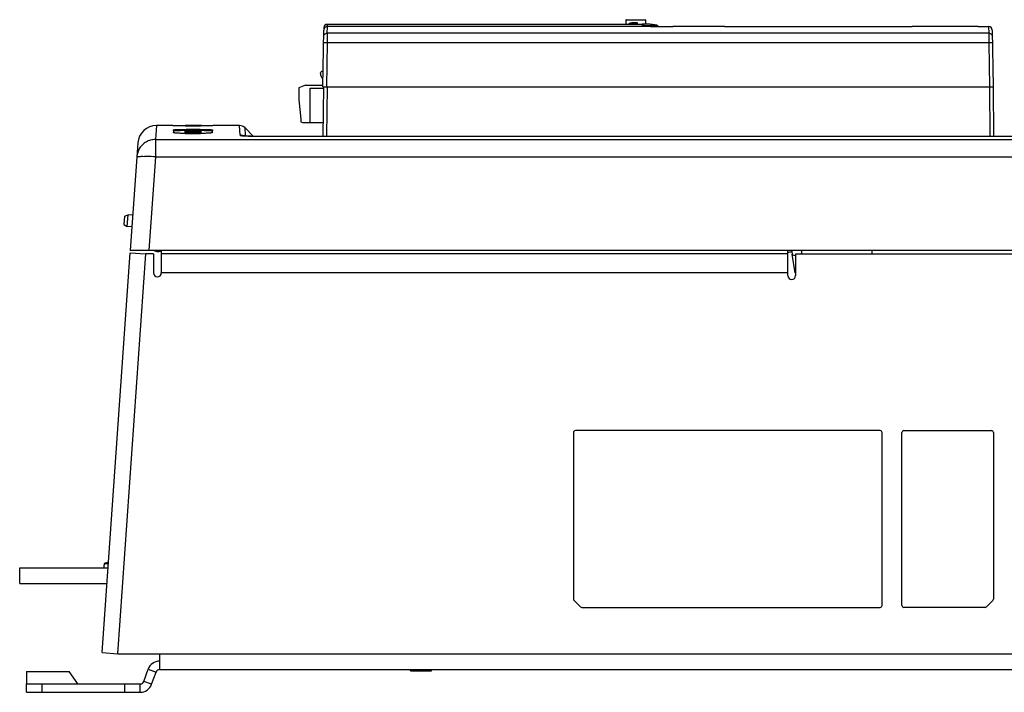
# Model space of a CAD drawing. Header units: inches. Extents: x 0 to 22, y 0 to 17.
# Tile 23 of 55: x 12.4 to 14.7, y 7.4 to 8.9. Entities that reach past the tile are written whole.
import ezdxf

# ---------------------------------------------------------------- set-up
doc = ezdxf.new("R2010")
doc.units = ezdxf.units.IN
doc.header["$LTSCALE"] = 1.21
doc.header["$MEASUREMENT"] = 0
doc.layers.get('0').update_dxf_attribs({"linetype": 'CONTINUOUS'})
for name, color, linetype in [('02___PRT_ALL_AXES', 7, 'CONTINUOUS'), ('AXIS_PART', 7, 'CONTINUOUS'), ('DRAFT', 7, 'CONTINUOUS')]:
    doc.layers.add(name, color=color, linetype=linetype)

msp = doc.modelspace()

# ---------------------------------------------------------------- linework, layer by layer
at = {"color": 7, "linetype": 'Continuous'}
for p, q in [((13.1316, 8.9319), (13.1291, 8.9318)), ((13.1291, 8.9318), (13.1291, 8.9279)), ((13.1362, 8.9389), (13.1362, 8.9339)), ((13.1362, 8.9389), (13.86, 8.9389)), ((13.1368, 8.9187), (13.1371, 8.9339)), ((13.8668, 8.9339), (13.1371, 8.9339)), ((13.8227, 8.9482), (13.8227, 8.939)), ((13.8677, 8.9482), (13.8227, 8.9482)), ((13.8361, 8.9389), (13.8361, 8.9424)), ((13.8364, 8.9389), (13.8364, 8.9424)), ((13.837, 8.9389), (13.837, 8.9424)), ((13.8381, 8.9389), (13.8381, 8.9424)), ((13.8392, 8.9389), (13.8392, 8.9424)), ((13.8392, 8.9424), (13.8402, 8.9424)), ((13.8402, 8.9389), (13.8402, 8.9424)), ((13.8413, 8.9389), (13.8413, 8.9424)), ((13.8424, 8.9389), (13.8424, 8.9424)), ((13.843, 8.9389), (13.843, 8.9424)), ((13.8433, 8.9389), (13.8433, 8.9424)), ((13.8435, 8.9389), (13.8435, 8.9424)), ((13.8441, 8.9389), (13.8441, 8.9424)), ((13.8449, 8.9389), (13.8449, 8.9424)), ((13.8449, 8.9424), (13.8454, 8.9424)), ((13.8454, 8.9389), (13.8454, 8.9424)), ((13.8465, 8.9389), (13.8465, 8.9424)), ((13.8479, 8.9389), (13.8479, 8.9424)), ((13.8487, 8.9389), (13.8487, 8.9424)), ((13.849, 8.9389), (13.849, 8.9424)), ((13.8697, 8.939), (13.86, 8.9389)), ((13.8803, 8.9341), (13.8668, 8.9339)), ((13.8668, 8.9339), (13.8668, 8.9339)), ((13.8799, 8.9355), (13.8673, 8.9356)), ((13.8677, 8.9482), (13.8677, 8.939)), ((13.8701, 8.939), (13.8697, 8.939)), ((13.8753, 8.939), (13.87, 8.939)), ((13.8705, 8.939), (13.87, 8.939)), ((13.874, 8.939), (13.8738, 8.939)), ((13.8745, 8.939), (13.874, 8.939)), ((13.8818, 8.9387), (13.8817, 8.9387)), ((13.882, 8.9387), (13.8819, 8.9387)), ((13.8824, 8.9386), (13.882, 8.9387)), ((13.9304, 8.9341), (13.9301, 8.9341)), ((13.9899, 8.9339), (13.9304, 8.9341)), ((14.0494, 8.9341), (13.9899, 8.9339)), ((14.0497, 8.9341), (14.0494, 8.9341)), ((14.488, 8.9341), (14.4795, 8.9341)), ((14.6228, 8.9341), (14.488, 8.9341)), ((14.6313, 8.9341), (14.6228, 8.9341)), ((14.6554, 8.9341), (14.6556, 8.9187)), ((13.1266, 8.7952), (13.1286, 8.9256)), ((13.1368, 8.9187), (13.1366, 8.8967)), ((14.6556, 8.9187), (13.1368, 8.9187)), ((14.6556, 8.9187), (14.6558, 8.8967)), ((14.6638, 8.9258), (14.6659, 8.7952)), ((13.1366, 8.8967), (13.1282, 8.8967)), ((13.1366, 8.8967), (13.135, 8.7952)), ((14.6558, 8.8967), (13.1366, 8.8967)), ((14.6558, 8.8967), (14.6574, 8.7952)), ((14.6643, 8.8967), (14.6558, 8.8967)), ((13.087, 8.7994), (13.0716, 8.7928)), ((13.087, 8.7994), (13.1267, 8.7994)), ((13.0716, 8.7928), (13.0716, 8.7659)), ((13.0973, 8.7137), (13.0973, 8.7925)), ((13.0973, 8.7925), (13.1279, 8.7925)), ((13.1266, 8.7952), (14.6659, 8.7952)), ((13.1279, 8.7952), (13.1269, 8.6825)), ((13.127, 8.7952), (13.127, 8.7925)), ((13.1363, 8.7952), (13.1353, 8.6825)), ((14.6575, 8.7952), (14.6584, 8.6825)), ((14.6659, 8.7952), (14.6669, 8.6825)), ((13.0716, 8.7659), (13.0763, 8.7208)), ((12.7444, 8.7064), (12.7421, 8.6744)), ((12.7824, 8.7064), (12.7444, 8.7064)), ((12.8102, 8.706), (12.7824, 8.7062)), ((12.8102, 8.706), (12.8102, 8.7077)), ((12.8102, 8.7077), (12.8109, 8.7077)), ((12.8102, 8.706), (12.8459, 8.706)), ((12.8116, 8.7077), (12.8116, 8.706)), ((12.8116, 8.7077), (12.8445, 8.7077)), ((12.8445, 8.7077), (12.8445, 8.706)), ((12.8445, 8.7077), (12.8459, 8.7077)), ((12.8459, 8.7077), (12.8459, 8.706)), ((12.8709, 8.7061), (12.8459, 8.706)), ((12.8465, 8.7079), (12.8467, 8.7079)), ((12.8467, 8.7079), (12.8467, 8.706)), ((12.8737, 8.7062), (12.8709, 8.7061)), ((12.9353, 8.7064), (12.8737, 8.7064)), ((12.9368, 8.6843), (12.9353, 8.7064)), ((13.0763, 8.7208), (13.0763, 8.715)), ((13.0763, 8.715), (13.0802, 8.7137)), ((13.0802, 8.7137), (13.1272, 8.7137)), ((12.7829, 8.6964), (12.7833, 8.6902)), ((12.8102, 8.6958), (12.8102, 8.6977)), ((12.8102, 8.6977), (12.8459, 8.6977)), ((12.8102, 8.6885), (12.8102, 8.6958)), ((12.8102, 8.6957), (12.8107, 8.6956)), ((12.8104, 8.6917), (12.8102, 8.6917)), ((12.8102, 8.6913), (12.8109, 8.6913)), ((12.8102, 8.6885), (12.8459, 8.6885)), ((12.8116, 8.6918), (12.8104, 8.6917)), ((12.8107, 8.6956), (12.8112, 8.6956)), ((12.8112, 8.6956), (12.8112, 8.6943)), ((12.8121, 8.6956), (12.8112, 8.6956)), ((12.8114, 8.6969), (12.8114, 8.6958)), ((12.8114, 8.6968), (12.8119, 8.6968)), ((12.8114, 8.6942), (12.8114, 8.6917)), ((12.8114, 8.6941), (12.8119, 8.694)), ((12.8116, 8.6918), (12.8381, 8.6918)), ((12.8116, 8.6912), (12.8116, 8.6885)), ((12.8116, 8.6912), (12.8445, 8.6912)), ((12.8119, 8.6968), (12.8124, 8.6968)), ((12.8119, 8.694), (12.8124, 8.694)), ((12.8129, 8.6956), (12.8121, 8.6956)), ((12.8128, 8.6944), (12.8121, 8.6944)), ((12.8124, 8.6968), (12.8124, 8.6958)), ((12.8124, 8.694), (12.8124, 8.6917)), ((12.8445, 8.6971), (12.8128, 8.6971)), ((12.815, 8.6967), (12.8128, 8.6968)), ((12.8445, 8.6944), (12.8128, 8.6944)), ((12.815, 8.6939), (12.8128, 8.694)), ((12.8224, 8.6954), (12.8129, 8.6956)), ((12.815, 8.6967), (12.815, 8.6959)), ((12.8167, 8.6965), (12.815, 8.6967)), ((12.815, 8.6939), (12.815, 8.6918)), ((12.8167, 8.6937), (12.815, 8.6939)), ((12.8167, 8.6965), (12.8167, 8.6958)), ((12.8167, 8.6937), (12.8167, 8.6918)), ((12.8173, 8.6963), (12.8173, 8.6958)), ((12.8173, 8.6963), (12.8187, 8.6962)), ((12.8173, 8.6935), (12.8173, 8.6918)), ((12.8173, 8.6935), (12.8187, 8.6934)), ((12.8187, 8.6962), (12.8187, 8.6958)), ((12.8207, 8.6962), (12.8187, 8.6962)), ((12.8187, 8.6934), (12.8187, 8.6918)), ((12.8207, 8.6934), (12.8187, 8.6934)), ((12.8207, 8.6962), (12.8219, 8.6963)), ((12.8207, 8.6962), (12.8207, 8.6958)), ((12.8207, 8.6934), (12.8221, 8.6935)), ((12.8207, 8.6934), (12.8207, 8.6918)), ((12.8219, 8.6963), (12.8221, 8.6963)), ((12.8221, 8.6966), (12.8228, 8.6967)), ((12.8221, 8.6963), (12.8221, 8.6957)), ((12.8221, 8.6938), (12.8228, 8.6939)), ((12.8221, 8.6935), (12.8221, 8.6918)), ((12.8381, 8.6951), (12.8224, 8.6954)), ((12.8235, 8.6957), (12.8235, 8.6967)), ((12.8445, 8.6967), (12.8235, 8.6967)), ((12.8235, 8.6918), (12.8235, 8.6939)), ((12.8445, 8.6939), (12.8235, 8.6939)), ((12.8395, 8.6951), (12.8381, 8.6951)), ((12.8395, 8.6918), (12.8381, 8.6918)), ((12.841, 8.6951), (12.8395, 8.6951)), ((12.8409, 8.693), (12.8395, 8.6929)), ((12.8395, 8.6924), (12.8395, 8.6929)), ((12.8445, 8.693), (12.8409, 8.693)), ((12.8448, 8.695), (12.841, 8.6951)), ((12.8445, 8.6967), (12.8445, 8.6952)), ((12.8445, 8.6967), (12.8457, 8.6967)), ((12.8445, 8.6939), (12.8457, 8.694)), ((12.8445, 8.6939), (12.8445, 8.6929)), ((12.8445, 8.6912), (12.8457, 8.6913)), ((12.8445, 8.6912), (12.8445, 8.6885)), ((12.8448, 8.695), (12.8465, 8.695)), ((12.8459, 8.6943), (12.8452, 8.6944)), ((12.8459, 8.6929), (12.8452, 8.6929)), ((12.8457, 8.6967), (12.8459, 8.6968)), ((12.8457, 8.694), (12.8459, 8.694)), ((12.8457, 8.6913), (12.8459, 8.6913)), ((12.8459, 8.6977), (12.8459, 8.697)), ((12.8459, 8.6977), (12.8467, 8.6977)), ((12.8459, 8.6969), (12.8459, 8.6952)), ((12.8459, 8.6941), (12.8459, 8.6885)), ((12.8467, 8.6908), (12.8459, 8.6907)), ((12.8465, 8.695), (12.8467, 8.6951)), ((12.8467, 8.6951), (12.8467, 8.6908)), ((12.8732, 8.6964), (12.8728, 8.6902)), ((12.9668, 8.6825), (12.9479, 8.7012)), ((12.9491, 8.6841), (12.9479, 8.7012)), ((12.9595, 8.6825), (12.9545, 8.6825)), ((12.9621, 8.6825), (12.9595, 8.6825)), ((12.9621, 8.6824), (12.9621, 8.6825)), ((12.9621, 8.6825), (15.1156, 8.6825)), ((12.9621, 8.6824), (15.1172, 8.6824)), ((12.7016, 8.6666), (12.6843, 8.4193)), ((12.7421, 8.6744), (12.7421, 8.6347)), ((12.7421, 8.6744), (15.5549, 8.6744)), ((12.7421, 8.6347), (12.7271, 8.4193)), ((12.7421, 8.6347), (15.5549, 8.6347)), ((15.686, 8.4193), (12.6843, 8.4193)), ((12.751, 8.417), (12.751, 8.4193)), ((12.7557, 8.417), (12.751, 8.417)), ((14.2112, 8.3684), (14.204, 8.4116)), ((14.2262, 8.4145), (14.2262, 8.4153)), ((14.2268, 8.4112), (14.2262, 8.4153)), ((14.3875, 8.4193), (14.3875, 8.4112)), ((14.2086, 8.4087), (14.2123, 8.4084)), ((14.4065, 8.0061), (13.7065, 8.0061)), ((14.4608, 8.0061), (14.6622, 8.0061)), ((13.7022, 8.0018), (13.7022, 7.6193)), ((14.4108, 7.6046), (14.4108, 8.0018)), ((14.4565, 7.6046), (14.4565, 8.0018)), ((14.6665, 8.0018), (14.6665, 7.6193)), ((12.624, 7.6971), (12.624, 7.6911)), ((12.6243, 7.6971), (12.624, 7.6971)), ((12.6243, 7.7005), (12.6243, 7.6971)), ((12.6344, 7.7005), (12.6243, 7.7005)), ((13.7035, 7.6162), (13.7181, 7.6016)), ((13.7211, 7.6003), (14.4065, 7.6003)), ((14.6476, 7.6003), (14.4608, 7.6003)), ((14.6653, 7.6162), (14.6506, 7.6016)), ((12.7153, 7.4303), (12.7256, 7.4584)), ((12.7256, 7.4584), (12.7437, 7.4518)), ((13.3278, 7.4546), (13.3278, 7.4575)), ((13.3278, 7.4546), (13.376, 7.4546)), ((13.376, 7.4546), (13.376, 7.4575)), ((12.4463, 7.4053), (12.4463, 7.4246)), ((12.4463, 7.4246), (12.7072, 7.4246)), ((12.482, 7.4053), (12.482, 7.4246)), ((12.6718, 7.4053), (12.6718, 7.4246)), ((12.7072, 7.4053), (12.7072, 7.4246)), ((12.7334, 7.4237), (12.7153, 7.4303))]:
    msp.add_line(p, q, dxfattribs=at)
at = {"color": 3, "linetype": 'Continuous'}
for p, q in [((12.6201, 7.4964), (12.6843, 8.4143)), ((12.6558, 7.4939), (12.72, 8.4118)), ((12.6843, 8.4143), (12.72, 8.4118)), ((12.738, 8.4118), (12.72, 8.4118)), ((12.738, 8.4118), (12.738, 8.3681)), ((12.7557, 8.4193), (12.7557, 8.3681)), ((14.1946, 8.4118), (12.7557, 8.4118)), ((14.1946, 8.362), (14.1946, 8.4193)), ((14.2123, 8.4112), (14.2123, 8.362)), ((14.8197, 8.4112), (14.2123, 8.4112)), ((14.1946, 8.3681), (12.7557, 8.3681)), ((12.6201, 7.4964), (12.6558, 7.4939)), ((12.6558, 7.4939), (15.713, 7.4939)), ((12.7517, 7.4939), (12.7517, 7.4575)), ((12.7334, 7.4237), (12.7437, 7.4518)), ((12.7517, 7.4575), (15.6346, 7.4575)), ((12.4463, 7.4053), (12.7072, 7.4053))]:
    msp.add_line(p, q, dxfattribs=at)
at = {"color": 7, "linetype": 'Continuous'}
for points in [[(13.8931, 8.9369), (13.8891, 8.9379), (13.8836, 8.9386), (13.8753, 8.939)], [(13.8967, 8.9341), (13.8965, 8.9345), (13.8931, 8.9369)], [(12.9545, 8.6825), (12.9499, 8.6827), (12.9462, 8.6828), (12.9436, 8.683), (12.9427, 8.6831)]]:
    msp.add_lwpolyline(points, dxfattribs=at)
for centre, radius, start, end in [((13.1371, 8.9255), 0.00844, 90.0022, 179.1035), ((13.1362, 8.9317), 0.00714, 89.9994, 179.4994), ((13.1363, 8.9318), 0.00717, 158.7129, 179.488), ((13.8241, 8.9482), 0.00141, 104.7284, 180), ((13.8759, 8.4332), 0.5024, 90.987, 91.3565), ((13.8663, 8.9482), 0.00141, 0, 75.2716), ((13.8699, 8.6456), 0.2934, 89.7033, 89.8831), ((13.87, 8.6638), 0.2752, 89.5156, 89.7034), ((13.8701, 8.6813), 0.2577, 89.3194, 89.5157), ((13.8703, 8.6952), 0.2439, 89.183, 89.3188), ((13.8708, 8.7275), 0.2115, 88.6737, 88.9928), ((13.8722, 8.7779), 0.1611, 87.2847, 88.7417), ((13.8736, 8.809), 0.1299, 86.9301, 87.2615), ((13.8744, 8.8237), 0.1152, 86.3853, 86.9368), ((14.6554, 8.9257), 0.00844, 0.9, 90), ((12.7444, 8.6636), 0.0429, 90, 176), ((12.8116, 8.8922), 0.1845, 269.7869, 270.0081), ((12.9353, 8.6886), 0.0179, 45.1309, 90), ((12.8116, 8.7103), 0.0191, 267.9395, 270.0799), ((12.8092, 8.5157), 0.1811, 88.8651, 89.0057), ((12.8092, 8.5319), 0.1622, 88.7319, 88.8883), ((12.8235, 8.6735), 0.0232, 89.9338, 91.6898), ((12.8235, 8.6731), 0.0208, 89.9261, 91.8882), ((12.8445, 8.6734), 0.0237, 88.3406, 90.0651), ((12.8445, 8.6732), 0.0211, 88.1421, 90.0727), ((12.8445, 8.6728), 0.0201, 88.0479, 90.0763), ((12.9368, 8.6663), 0.018, 75.1419, 89.9827), ((12.9368, 8.6665), 0.0178, 70.1975, 75.1148), ((12.9598, 8.9686), 0.2861, 268.0869, 269.2105), ((12.9619, 9.0947), 0.4123, 269.1659, 270.0335), ((12.71, 8.2655), 0.3704, 88.0239, 88.9007), ((12.7041, 8.0976), 0.5384, 85.9433, 88.0106), ((12.751, 8.4463), 0.0293, 248.2229, 270), ((14.2334, 8.4165), 0.0298, 174.5363, 189.3928), ((14.2337, 8.4164), 0.00761, 157.5105, 167.2103), ((14.2411, 8.3734), 0.0303, 189.4373, 196.8857), ((13.7065, 8.0018), 0.00429, 90, 180), ((14.4065, 8.0018), 0.00429, 0, 90), ((14.4608, 8.0018), 0.00429, 90, 180), ((14.6622, 8.0018), 0.00429, 0, 90), ((12.6469, 7.6491), 0.0561, 102.5671, 113.7423), ((13.7065, 7.6193), 0.00429, 180, 225), ((13.7211, 7.6046), 0.00429, 225, 270), ((14.4065, 7.6046), 0.00429, 270, 360), ((14.4608, 7.6046), 0.00429, 180, 270), ((14.6476, 7.6046), 0.00429, 270, 315), ((14.6622, 7.6193), 0.00429, 315, 360), ((12.7517, 7.4489), 0.0279, 90, 160), ((12.7072, 7.4332), 0.00857, 270, 340)]:
    msp.add_arc(centre, radius, start, end, dxfattribs=at)
at = {"color": 3, "linetype": 'Continuous'}
for centre, radius, start, end in [((12.7468, 8.3681), 0.00886, 180, 360), ((14.2034, 8.362), 0.00886, 180, 360), ((12.7517, 7.4489), 0.00857, 90, 160), ((12.7072, 7.4332), 0.0279, 270, 340)]:
    msp.add_arc(centre, radius, start, end, dxfattribs=at)
at = {"color": 7, "linetype": 'Continuous'}
for centre, major_axis, ratio, start_param, end_param in [((13.8274, 2.4711), (0, 6.4714), 0.255319, -0.005445, -0.00528), ((13.8184, 2.4711), (0, 6.4714), 0.510638, -0.005611, -0.005445), ((13.7999, 2.4711), (6.6091, 0), 0.979167, 1.56502, 1.565186), ((13.6854, 2.4711), (26.4365, 0), 0.244792, 1.564979, 1.56502), ((13.994, 2.4711), (26.4365, 0), 0.244792, 7.859758, 7.859799), ((13.8795, 2.4711), (6.6091, 0), 0.979167, 7.859592, 7.859758), ((13.861, 2.4711), (0, 6.4714), 0.510638, 6.28863, 6.288796), ((13.852, 2.4711), (0, 6.4714), 0.255319, 6.288465, 6.28863), ((13.8516, 2.4711), (0, 6.4714), 0.255319, 6.288051, 6.288217), ((13.865, 2.4711), (0, 6.4714), 0.680851, 6.287927, 6.288051), ((13.8911, 2.4711), (9.9137, 0), 0.652777, 7.85864, 7.858723), ((14.0025, 2.4711), (26.4365, 0), 0.244792, 7.859882, 7.859924), ((13.9115, 2.4711), (11.0152, 0), 0.5875, 7.859758, 7.859882), ((13.8708, 2.4711), (0, 6.4714), 0.612766, 6.288755, 6.288962), ((13.8561, 2.4711), (0, 6.4714), 0.204255, 6.288548, 6.288755)]:
    msp.add_ellipse(centre, major_axis=major_axis, ratio=ratio, start_param=start_param, end_param=end_param, dxfattribs=at)
for points, knots in [([(13.1296, 8.9344), (13.1299, 8.9353), (13.1309, 8.9369), (13.1325, 8.938), (13.1333, 8.9384)], [0, 0, 0, 0, 0.486833, 1, 1, 1, 1]), ([(13.1333, 8.9384), (13.1336, 8.9385), (13.1345, 8.9388), (13.1355, 8.939), (13.1363, 8.939)], [0, 0, 0, 0, 0.248243, 1, 1, 1, 1]), ([(13.86, 8.9389), (13.8599, 8.9389), (13.8598, 8.9387), (13.8598, 8.9385), (13.8597, 8.938), (13.8596, 8.9372), (13.8596, 8.9358), (13.8597, 8.9346), (13.8597, 8.9339)], [0, 0, 0, 0, 0.028761, 0.084672, 0.171689, 0.288966, 0.603832, 1, 1, 1, 1]), ([(13.864, 8.9355), (13.8639, 8.936), (13.8636, 8.9369), (13.8626, 8.938), (13.8614, 8.9387), (13.8604, 8.9389), (13.86, 8.9389)], [0, 0, 0, 0, 0.253518, 0.504997, 0.753648, 1, 1, 1, 1]), ([(13.864, 8.9355), (13.8639, 8.9355), (13.8637, 8.9351), (13.8637, 8.9348), (13.8637, 8.9344), (13.8637, 8.9341), (13.8637, 8.9339)], [0, 0, 0, 0, 0.309907, 0.448279, 0.611112, 1, 1, 1, 1]), ([(13.8941, 8.9343), (13.8932, 8.9345), (13.8913, 8.9348), (13.8866, 8.9353), (13.8827, 8.9355), (13.8799, 8.9355)], [0, 0, 0, 0, 0.18034, 0.406758, 1, 1, 1, 1]), ([(13.1284, 8.9105), (13.1284, 8.9115), (13.1289, 8.9137), (13.1308, 8.9165), (13.1336, 8.9183), (13.1358, 8.9187), (13.1368, 8.9187)], [0, 0, 0, 0, 0.249405, 0.499392, 0.749582, 1, 1, 1, 1]), ([(14.6556, 8.9187), (14.6567, 8.9187), (14.6589, 8.9183), (14.6617, 8.9165), (14.6636, 8.9137), (14.664, 8.9115), (14.664, 8.9105)], [0, 0, 0, 0, 0.250273, 0.500355, 0.750182, 1, 1, 1, 1]), ([(12.7829, 8.6964), (12.7829, 8.6964), (12.7831, 8.6966), (12.7835, 8.6966), (12.7842, 8.6968), (12.7851, 8.6969), (12.7862, 8.697), (12.7882, 8.6972), (12.7911, 8.6973), (12.7952, 8.6975), (12.7999, 8.6976), (12.8049, 8.6977), (12.8084, 8.6977), (12.8102, 8.6977)], [0, 0, 0, 0, 0.006652, 0.021442, 0.045306, 0.078331, 0.120229, 0.170562, 0.294572, 0.445548, 0.617919, 0.805376, 1, 1, 1, 1]), ([(12.8102, 8.6885), (12.8084, 8.6885), (12.805, 8.6885), (12.8, 8.6886), (12.7954, 8.6887), (12.7914, 8.689), (12.7885, 8.6892), (12.7865, 8.6894), (12.7854, 8.6895), (12.7845, 8.6897), (12.7839, 8.6899), (12.7835, 8.69), (12.7833, 8.6902), (12.7833, 8.6902)], [0, 0, 0, 0, 0.193508, 0.379487, 0.551246, 0.702058, 0.825296, 0.875358, 0.917296, 0.950839, 0.975729, 0.991853, 1, 1, 1, 1]), ([(12.8102, 8.6948), (12.8071, 8.6948), (12.8025, 8.6948), (12.7967, 8.6947), (12.7929, 8.6945), (12.7896, 8.6944), (12.7869, 8.6942), (12.7849, 8.694), (12.7838, 8.6938), (12.7835, 8.6937)], [0, 0, 0, 0, 0.348269, 0.508897, 0.653827, 0.778834, 0.880136, 0.954621, 1, 1, 1, 1]), ([(12.8728, 8.6902), (12.8728, 8.6902), (12.8726, 8.69), (12.8722, 8.6899), (12.8716, 8.6897), (12.8703, 8.6895), (12.868, 8.6892), (12.8647, 8.689), (12.8607, 8.6887), (12.8561, 8.6886), (12.8511, 8.6885), (12.8477, 8.6885), (12.8459, 8.6885)], [0, 0, 0, 0, 0.00799, 0.023652, 0.048146, 0.081544, 0.174128, 0.298046, 0.448464, 0.620033, 0.8063, 1, 1, 1, 1]), ([(12.8467, 8.6977), (12.8484, 8.6977), (12.8518, 8.6977), (12.8567, 8.6976), (12.8613, 8.6975), (12.8652, 8.6973), (12.8681, 8.6972), (12.87, 8.697), (12.8711, 8.6969), (12.8719, 8.6968), (12.8726, 8.6966), (12.8729, 8.6965), (12.8732, 8.6964), (12.8732, 8.6964)], [0, 0, 0, 0, 0.195888, 0.383707, 0.556173, 0.706852, 0.829917, 0.879596, 0.920982, 0.953857, 0.977989, 0.993174, 1, 1, 1, 1]), ([(12.8717, 8.6939), (12.8712, 8.694), (12.8699, 8.6941), (12.8668, 8.6944), (12.8617, 8.6946), (12.8546, 8.6948), (12.8494, 8.6948), (12.8467, 8.6948)], [0, 0, 0, 0, 0.063111, 0.148613, 0.380365, 0.673528, 1, 1, 1, 1]), ([(12.873, 8.6935), (12.873, 8.6935), (12.8729, 8.6936), (12.8726, 8.6937), (12.8722, 8.6938), (12.8719, 8.6939), (12.8717, 8.6939)], [0, 0, 0, 0, 0.094471, 0.28659, 0.588651, 1, 1, 1, 1]), ([(12.9368, 8.6843), (12.9368, 8.6842), (12.937, 8.684), (12.9373, 8.6839), (12.9378, 8.6837), (12.9387, 8.6835), (12.9402, 8.6833), (12.9421, 8.683), (12.9455, 8.6828), (12.9483, 8.6826), (12.9503, 8.6826)], [0, 0, 0, 0, 0.02353, 0.042851, 0.068779, 0.143202, 0.250998, 0.393505, 0.569202, 1, 1, 1, 1]), ([(12.7208, 8.6687), (12.7177, 8.6669), (12.7121, 8.6627), (12.7055, 8.6546), (12.701, 8.645), (12.6996, 8.6381), (12.6994, 8.6347)], [0, 0, 0, 0, 0.250257, 0.500298, 0.750414, 1, 1, 1, 1]), ([(12.7421, 8.6744), (12.7384, 8.6743), (12.731, 8.6734), (12.724, 8.6705), (12.7208, 8.6687)], [0, 0, 0, 0, 0.49971, 1, 1, 1, 1]), ([(12.6994, 8.6347), (12.6994, 8.6348), (12.6997, 8.635), (12.7001, 8.6352), (12.7009, 8.6354), (12.7023, 8.6355), (12.7043, 8.6357), (12.7068, 8.6358), (12.7112, 8.6359), (12.7146, 8.6359), (12.7171, 8.6358)], [0, 0, 0, 0, 0.025551, 0.048273, 0.078515, 0.161955, 0.275645, 0.418326, 0.588179, 1, 1, 1, 1]), ([(14.204, 8.4116), (14.204, 8.4112), (14.2045, 8.4103), (14.2062, 8.4092), (14.2078, 8.4088), (14.2086, 8.4087)], [0, 0, 0, 0, 0.185221, 0.532455, 1, 1, 1, 1]), ([(14.2231, 8.4112), (14.2239, 8.4117), (14.2251, 8.4125), (14.226, 8.4139), (14.2262, 8.4145)], [0, 0, 0, 0, 0.57676, 1, 1, 1, 1]), ([(14.2112, 8.3684), (14.2112, 8.3682), (14.2114, 8.3676), (14.2118, 8.3671), (14.2122, 8.3668)], [0, 0, 0, 0, 0.230545, 1, 1, 1, 1])]:
    msp.add_open_spline(points, degree=3, knots=knots, dxfattribs=at)
for points in [[(13.8819, 8.9387), (13.8819, 8.9387), (13.8819, 8.9387), (13.8818, 8.9387)], [(13.8825, 8.9386), (13.8825, 8.9386), (13.8825, 8.9386), (13.8824, 8.9386)], [(14.2262, 8.4153), (14.226, 8.4162), (14.2261, 8.4172), (14.2263, 8.4181)]]:
    msp.add_open_spline(points, degree=3, dxfattribs=at)
at = {"layer": '02___PRT_ALL_AXES', "color": 7, "linetype": 'Continuous'}
for p, q in [((13.8791, 8.9341), (13.9308, 8.9341)), ((14.0491, 8.9341), (14.4795, 8.9341)), ((14.6313, 8.9341), (14.6554, 8.9341)), ((12.6709, 8.4983), (12.6792, 8.5016)), ((12.6773, 8.475), (12.6792, 8.5016)), ((12.69, 8.5009), (12.6792, 8.5016)), ((12.6709, 8.4983), (12.6696, 8.4795)), ((12.6696, 8.4795), (12.6773, 8.475)), ((12.6882, 8.4742), (12.6773, 8.475))]:
    msp.add_line(p, q, dxfattribs=at)
msp.add_arc((13.8348, 8.9316), 0.0102, 82.5382, 132.9416, dxfattribs=at)
at = {"layer": 'AXIS_PART', "color": 7, "linetype": 'Continuous'}
for p, q in [((13.8687, 8.939), (13.86, 8.939)), ((12.4305, 7.6553), (12.4305, 7.6911)), ((12.4305, 7.6911), (12.6338, 7.6911)), ((12.4305, 7.6553), (12.6313, 7.6553)), ((12.4463, 7.4532), (12.4463, 7.4246)), ((12.4463, 7.4532), (12.5443, 7.4532)), ((12.5643, 7.4246), (12.5443, 7.4532))]:
    msp.add_line(p, q, dxfattribs=at)
msp.add_arc((14.1788, 8.4995), 0.0857, 280.5782, 286.9084, dxfattribs=at)
at = {"layer": 'DRAFT', "color": 7, "linetype": 'Continuous'}
msp.add_line((13.1211, 8.8261), (13.1211, 8.8274), dxfattribs=at)
for centre, radius, start, end in [((13.1245, 8.8274), 0.00337, 42.7385, 180), ((13.138, 8.8261), 0.0169, 180, 227.4185)]:
    msp.add_arc(centre, radius, start, end, dxfattribs=at)

doc.saveas('drawing.dxf')
